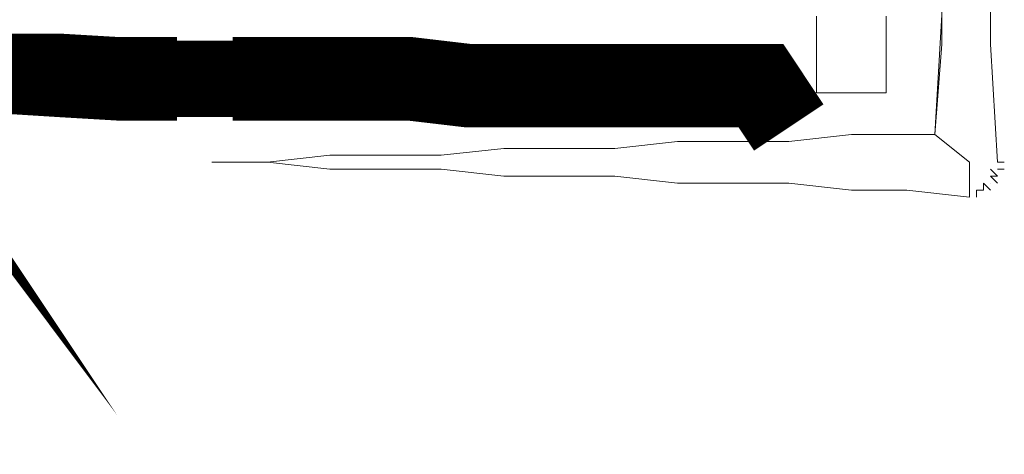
# Model space of a CAD drawing. Header units: millimetres. Extents: x 6173 to 12873, y 4301 to 10241.
# Tile 6 of 11: x 11840 to 11901, y 4675 to 4702. Entities that reach past the tile are written whole.
import ezdxf

# ---------------------------------------------------------------- set-up
doc = ezdxf.new("R2010")
doc.units = ezdxf.units.MM
doc.layers.add('PDF_A-TABELKA', color=7, linetype='Continuous')
doc.layers.add('SQ_TAB TEKST', color=8, linetype='Continuous', lineweight=0)

# ---------------------------------------------------------------- blocks, each defined once
blk = doc.blocks.new('tabelka')
at = {"layer": 'PDF_A-TABELKA', "lineweight": 0}
for points, format in [([(25697.98551359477, -27716.97354481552, 5.115070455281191, 5.115070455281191, 0), (25698.19864153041, -27720.38359178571, 5.115070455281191, 5.115070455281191, 0), (25698.19864153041, -27723.79363875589, 5.115070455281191, 5.115070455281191, 0), (25698.41176946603, -27727.41681366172, 5.115070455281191, 5.115070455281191, 0), (25698.41176946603, -27731.03998856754, 4.688814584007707, 4.688814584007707, 0), (25698.41176946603, -27734.45003553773, 0, 0, 0), (25698.41176946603, -27738.28633837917, 0, 0, 0), (25698.62489740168, -27741.69638534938, 0, 0, 0), (25698.62489740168, -27745.31956025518, 0, 0, 0), (25698.83802533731, -27748.94273516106, 0, 0, 0), (25698.83802533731, -27752.35278213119, 0, 0, 0), (25698.83802533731, -27755.97595703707, 0, 0, 0), (25698.83802533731, -27763.00917891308, 0, 0, 0), (25698.83802533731, -27767.48486556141, 0, 0, 0), (25694.57546662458, -27767.48486556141, 0, 0, 0)], "xyseb"), ([(25662.39314834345, -27733.1712679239, 7.672605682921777, 7.672605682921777, 0), (25663.03253215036, -27732.31875618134, 0, 0, 0), (25663.45878802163, -27731.67937237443, 0, 0, 0)], "xyseb"), ([(25609.7505482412, -27731.4662444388, 7.672605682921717, 7.672605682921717, 0), (25610.17680411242, -27732.10562824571, 0, 0, 0), (25610.81618791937, -27732.95813998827, 0, 0, 0)], "xyseb"), ([(25703.95309579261, -27725.49866224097, -0.007256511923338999), (25701.82181643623, -27770.25552872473), (25696.70674598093, -27770.25552872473), (25692.87044313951, -27770.681784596), (25689.46039616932, -27770.681784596), (25686.05034919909, -27770.681784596), (25682.21404635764, -27771.10804046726), (25678.80399938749, -27771.10804046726), (25675.3939524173, -27771.10804046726), (25671.55764957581, -27771.53429633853), (25668.14760260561, -27771.53429633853), (25664.73755563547, -27771.53429633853), (25660.90125279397, -27771.96055220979), (25657.49120582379, -27771.96055220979), (25660.90125279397, -27771.96055220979), (25664.73755563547, -27772.38680808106), (25668.14760260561, -27772.38680808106), (25671.55764957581, -27772.38680808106), (25675.3939524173, -27772.81306395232), (25678.80399938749, -27772.81306395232), (25682.21404635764, -27772.81306395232), (25686.05034919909, -27773.23931982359), (25689.46039616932, -27773.23931982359), (25692.87044313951, -27773.23931982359), (25696.70674598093, -27773.66557569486), (25700.11679295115, -27773.66557569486), (25703.95309579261, -27774.09183156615), (25703.95309579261, -27773.66557569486), (25703.95309579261, -27774.09183156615), (25703.95309579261, -27771.96055220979), (25701.82181643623, -27770.25552872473), (25702.24807230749, -27764.71420239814), (25702.24807230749, -27761.30415542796)], "xyb"), ([(25692.87044313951, -27769.82927285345, 5.115070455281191, 5.115070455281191, 0), (25691.16541965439, -27767.27173762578, 5.115070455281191, 5.115070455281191, 0), (25687.32911681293, -27767.27173762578, 5.115070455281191, 5.115070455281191, 0), (25683.91906984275, -27767.27173762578, 5.115070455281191, 5.115070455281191, 0), (25680.29589493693, -27767.27173762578, 5.115070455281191, 5.115070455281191, 0), (25676.67272003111, -27767.27173762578, 5.115070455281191, 5.115070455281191, 0), (25673.26267306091, -27767.27173762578, 5.115070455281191, 5.115070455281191, 0), (25669.6394981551, -27766.84548175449, 5.115070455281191, 5.115070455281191, 0), (25666.01632324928, -27766.84548175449, 5.115070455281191, 5.115070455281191, 0), (25662.60627627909, -27766.84548175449, 5.115070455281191, 5.115070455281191, 0), (25658.76997343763, -27766.84548175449, 4.688814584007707, 4.688814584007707, 0), (25655.3599264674, -27766.84548175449, 5.115070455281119, 5.115070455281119, 0), (25651.73675156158, -27766.84548175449, 5.115070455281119, 5.115070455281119, 0), (25648.1135766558, -27766.63235381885, 5.115070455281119, 5.115070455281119, 0), (25644.70352968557, -27766.63235381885, 4.688814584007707, 4.688814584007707, 0), (25641.29348271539, -27766.41922588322, 5.115070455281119, 5.115070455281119, 0)], "xyseb")]:
    blk.add_lwpolyline(points, format=format, dxfattribs=at)
for points in [[(25698.83802533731, -27763.00917891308), (25698.83802533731, -27767.69799349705), (25694.57546662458, -27767.69799349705), (25694.57546662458, -27763.00917891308)], [(25705.23186340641, -27761.30415542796), (25705.23186340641, -27764.71420239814), (25705.65811927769, -27771.96055220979), (25706.08437514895, -27771.96055220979), (25705.65811927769, -27771.96055220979), (25705.23186340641, -27764.71420239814), (25705.23186340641, -27761.30415542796)], [(25694.57546662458, -27763.00917891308), (25694.57546662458, -27767.69799349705), (25691.16541965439, -27767.27173762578), (25687.32911681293, -27767.27173762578), (25683.91906984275, -27767.27173762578), (25680.50902287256, -27767.27173762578), (25676.67272003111, -27767.27173762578), (25673.26267306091, -27767.27173762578), (25669.85262609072, -27766.84548175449), (25666.01632324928, -27766.84548175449), (25662.60627627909, -27766.84548175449), (25658.76997343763, -27766.84548175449), (25655.3599264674, -27766.84548175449), (25651.94987949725, -27766.84548175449), (25648.1135766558, -27766.41922588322), (25644.70352968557, -27766.41922588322)], [(25705.23186340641, -27773.23931982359), (25705.23186340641, -27773.23931982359)], [(25705.23186340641, -27773.23931982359), (25705.23186340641, -27773.23931982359)], [(25703.95309579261, -27774.09183156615), (25703.95309579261, -27773.66557569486), (25703.95309579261, -27774.09183156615)]]:
    blk.add_lwpolyline(points, dxfattribs=at)
for points in [[(25703.95309579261, -27771.96055220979), (25703.95309579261, -27774.09183156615), (25700.11679295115, -27773.66557569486), (25696.70674598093, -27773.66557569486), (25692.87044313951, -27773.23931982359), (25689.46039616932, -27773.23931982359), (25686.05034919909, -27773.23931982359), (25682.21404635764, -27772.81306395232), (25678.80399938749, -27772.81306395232), (25675.3939524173, -27772.81306395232), (25671.55764957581, -27772.38680808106), (25668.14760260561, -27772.38680808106), (25664.73755563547, -27772.38680808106), (25660.90125279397, -27771.96055220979), (25657.49120582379, -27771.96055220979), (25660.90125279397, -27771.96055220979), (25664.73755563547, -27771.53429633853), (25668.14760260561, -27771.53429633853), (25671.55764957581, -27771.53429633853), (25675.3939524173, -27771.10804046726), (25678.80399938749, -27771.10804046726), (25682.21404635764, -27771.10804046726), (25686.05034919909, -27770.681784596), (25689.46039616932, -27770.681784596), (25692.87044313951, -27770.681784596), (25696.70674598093, -27770.25552872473), (25701.82181643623, -27770.25552872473)], [(25705.23186340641, -27772.81306395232), (25705.65811927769, -27773.23931982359), (25705.23186340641, -27772.81306395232), (25705.65811927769, -27772.81306395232), (25705.23186340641, -27772.38680808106), (25705.65811927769, -27772.81306395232), (25705.23186340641, -27772.81306395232), (25705.65811927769, -27773.23931982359)], [(25705.65811927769, -27772.38680808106), (25706.08437514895, -27772.38680808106)], [(25704.37935166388, -27773.66557569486), (25704.37935166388, -27774.09183156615), (25704.37935166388, -27773.66557569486), (25704.80560753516, -27773.66557569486), (25704.80560753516, -27773.23931982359), (25705.23186340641, -27773.66557569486), (25704.80560753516, -27773.23931982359), (25705.23186340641, -27773.66557569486), (25704.80560753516, -27773.23931982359), (25704.80560753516, -27773.66557569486), (25704.37935166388, -27773.66557569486), (25704.37935166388, -27774.09183156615)]]:
    blk.add_lwpolyline(points, close=True, dxfattribs=at)

msp = doc.modelspace()

# ---------------------------------------------------------------- block references
at = {"layer": 'SQ_TAB TEKST', "lineweight": 35}
msp.add_blockref('tabelka', (-13805.43269361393, 32464.9063958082), dxfattribs=at)

doc.saveas('drawing.dxf')
